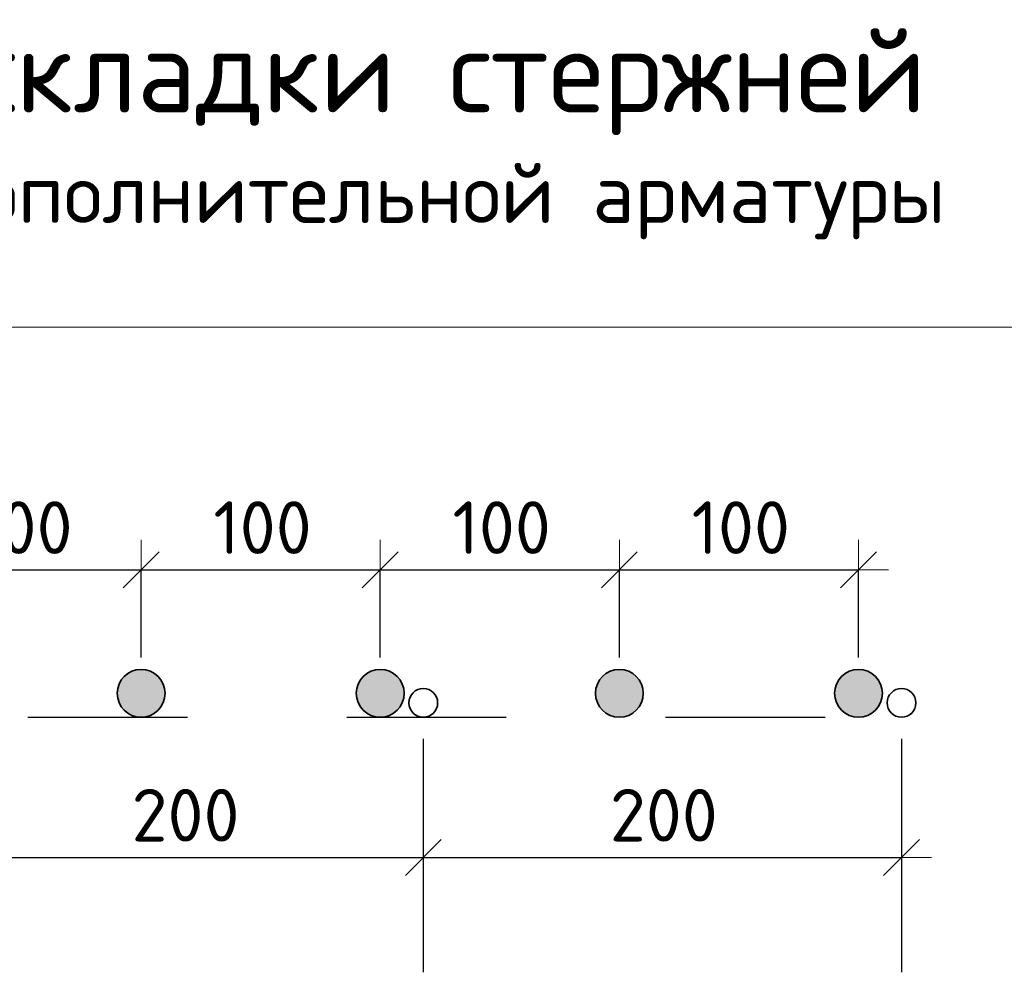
# Model space of a CAD drawing. Header units: metres. Extents: x -38 to 97, y -15 to 21.
# Tile 79 of 87: x 76.516 to 77.133, y 8.067 to 8.665. Entities that reach past the tile are written whole.
import ezdxf

# ---------------------------------------------------------------- set-up
doc = ezdxf.new("R2010")
doc.units = ezdxf.units.M
doc.header["$PDMODE"] = 65
doc.linetypes.add('______2', pattern=[0.0405, 0.03, -0.0105])
doc.layers.add('XR$3$_3898', color=7, linetype='Continuous')
doc.layers.add('XR$5$_3898', color=7, linetype='Continuous')
doc.layers.add('XR$3$Размерная линия_ общее', color=7, linetype='Continuous', lineweight=13)
doc.layers.add('XR$5$Размерная линия_ общее', color=7, linetype='Continuous', lineweight=13)
doc.styles.add('ISOCPEUR', font='txt')
doc.dimstyles.new('DIMSTYLE_8', dxfattribs={"dimtxt": 0.033, "dimasz": 0.0375, "dimexe": 0, "dimexo": 0, "dimgap": 0.0165, "dimtad": 2, "dimdec": 0, "dimlfac": 1000, "dimrnd": 1, "dimzin": 12, "dimdsep": 46, "dimtxsty": 'ISOCPEUR', "dimblk1": 'ALL_ML_STRICH', "dimblk2": 'ALL_ML_STRICH', "dimsah": 1, "dimcen": 0, "dimclrd": 7, "dimclre": 256, "dimclrt": 7, "dimadec": 0, "dimazin": 0, "dimtfac": 1, "dimtdec": 0, "dimtix": 1, "dimtmove": 2, "dimatfit": 3, "dimfxl": 0, "dimtzin": 0, "dimlwd": 0, "dimlwe": -3, "dimarcsym": 0})

# ---------------------------------------------------------------- blocks, each defined once
blk = doc.blocks.new('ALL_ML_STRICH')
at = {"color": 0, "linetype": 'ByBlock', "lineweight": -2}
for p, q in [((0, -0.5), (0, 0.5)), ((-0.3, -0.3), (0.3, 0.3)), ((-1, 0), (0.5, 0))]:
    blk.add_line(p, q, dxfattribs=at)
blk = doc.blocks.new('*D58')
at = {"layer": 'DEFPOINTS', "color": 7, "linetype": 'Continuous', "lineweight": 13, "transparency": 33554687}
for p in [(76.44196, 8.31961), (76.44196, 8.24218), (76.59196, 8.24218)]:
    blk.add_point(p, dxfattribs=at)
at = {"layer": 'XR$3$Размерная линия_ общее', "color": 253, "linetype": 'Continuous', "lineweight": -2, "true_color": 0xa0a0a0, "transparency": 33554687}
for p, q in [((76.44196, 8.26468), (76.44196, 8.31961)), ((76.59196, 8.26468), (76.59196, 8.31961))]:
    blk.add_line(p, q, dxfattribs=at)
at = {"layer": 'XR$3$Размерная линия_ общее', "color": 7, "linetype": 'Continuous', "lineweight": -2, "transparency": 33554687}
blk.add_line((76.44196, 8.31961), (76.59196, 8.31961), dxfattribs=at)
at = {"layer": 'XR$3$Размерная линия_ общее', "color": 7, "linetype": 'Continuous', "lineweight": 13, "transparency": 33554687, "xscale": 0.0375, "yscale": 0.0375, "zscale": 0.0375, "rotation": 180}
blk.add_blockref('ALL_ML_STRICH', (76.44196, 8.31961), dxfattribs=at)
at = {"layer": 'XR$3$Размерная линия_ общее', "color": 7, "linetype": 'Continuous', "lineweight": 13, "transparency": 33554687, "xscale": 0.0375, "yscale": 0.0375, "zscale": 0.0375}
blk.add_blockref('ALL_ML_STRICH', (76.59196, 8.31961), dxfattribs=at)
at = {"layer": 'XR$3$Размерная линия_ общее', "color": 7, "linetype": 'Continuous', "lineweight": 13, "transparency": 33554687, "insert": (76.48726, 8.36261), "char_height": 0.033, "width": 0.00165, "attachment_point": 1, "line_spacing_factor": 0.60241, "style": 'ISOCPEUR'}
blk.add_mtext('100', dxfattribs=at)
blk = doc.blocks.new('*D59')
at = {"layer": 'DEFPOINTS', "color": 7, "linetype": 'Continuous', "lineweight": 13, "transparency": 33554687}
for p in [(76.59196, 8.31961), (76.59196, 8.24218), (76.74196, 8.24218)]:
    blk.add_point(p, dxfattribs=at)
at = {"layer": 'XR$3$Размерная линия_ общее', "color": 253, "linetype": 'Continuous', "lineweight": -2, "true_color": 0xa0a0a0, "transparency": 33554687}
for p, q in [((76.59196, 8.26468), (76.59196, 8.31961)), ((76.74196, 8.26468), (76.74196, 8.31961))]:
    blk.add_line(p, q, dxfattribs=at)
at = {"layer": 'XR$3$Размерная линия_ общее', "color": 7, "linetype": 'Continuous', "lineweight": -2, "transparency": 33554687}
blk.add_line((76.59196, 8.31961), (76.74196, 8.31961), dxfattribs=at)
at = {"layer": 'XR$3$Размерная линия_ общее', "color": 7, "linetype": 'Continuous', "lineweight": 13, "transparency": 33554687, "xscale": 0.0375, "yscale": 0.0375, "zscale": 0.0375, "rotation": 180}
blk.add_blockref('ALL_ML_STRICH', (76.59196, 8.31961), dxfattribs=at)
at = {"layer": 'XR$3$Размерная линия_ общее', "color": 7, "linetype": 'Continuous', "lineweight": 13, "transparency": 33554687, "xscale": 0.0375, "yscale": 0.0375, "zscale": 0.0375}
blk.add_blockref('ALL_ML_STRICH', (76.74196, 8.31961), dxfattribs=at)
at = {"layer": 'XR$3$Размерная линия_ общее', "color": 7, "linetype": 'Continuous', "lineweight": 13, "transparency": 33554687, "insert": (76.63726, 8.36261), "char_height": 0.033, "width": 0.00165, "attachment_point": 1, "line_spacing_factor": 0.60241, "style": 'ISOCPEUR'}
blk.add_mtext('100', dxfattribs=at)
blk = doc.blocks.new('*D60')
at = {"layer": 'DEFPOINTS', "color": 7, "linetype": 'Continuous', "lineweight": 13, "transparency": 33554687}
for p in [(76.74196, 8.31961), (76.74196, 8.24218), (76.89196, 8.24218)]:
    blk.add_point(p, dxfattribs=at)
at = {"layer": 'XR$3$Размерная линия_ общее', "color": 253, "linetype": 'Continuous', "lineweight": -2, "true_color": 0xa0a0a0, "transparency": 33554687}
for p, q in [((76.74196, 8.26468), (76.74196, 8.31961)), ((76.89196, 8.26468), (76.89196, 8.31961))]:
    blk.add_line(p, q, dxfattribs=at)
at = {"layer": 'XR$3$Размерная линия_ общее', "color": 7, "linetype": 'Continuous', "lineweight": -2, "transparency": 33554687}
blk.add_line((76.74196, 8.31961), (76.89196, 8.31961), dxfattribs=at)
at = {"layer": 'XR$3$Размерная линия_ общее', "color": 7, "linetype": 'Continuous', "lineweight": 13, "transparency": 33554687, "xscale": 0.0375, "yscale": 0.0375, "zscale": 0.0375, "rotation": 180}
blk.add_blockref('ALL_ML_STRICH', (76.74196, 8.31961), dxfattribs=at)
at = {"layer": 'XR$3$Размерная линия_ общее', "color": 7, "linetype": 'Continuous', "lineweight": 13, "transparency": 33554687, "xscale": 0.0375, "yscale": 0.0375, "zscale": 0.0375}
blk.add_blockref('ALL_ML_STRICH', (76.89196, 8.31961), dxfattribs=at)
at = {"layer": 'XR$3$Размерная линия_ общее', "color": 7, "linetype": 'Continuous', "lineweight": 13, "transparency": 33554687, "insert": (76.78726, 8.36261), "char_height": 0.033, "width": 0.00165, "attachment_point": 1, "line_spacing_factor": 0.60241, "style": 'ISOCPEUR'}
blk.add_mtext('100', dxfattribs=at)
blk = doc.blocks.new('*D61')
at = {"layer": 'DEFPOINTS', "color": 7, "linetype": 'Continuous', "lineweight": 13, "transparency": 33554687}
for p in [(76.89196, 8.31961), (76.89196, 8.24218), (77.04196, 8.24218)]:
    blk.add_point(p, dxfattribs=at)
at = {"layer": 'XR$3$Размерная линия_ общее', "color": 253, "linetype": 'Continuous', "lineweight": -2, "true_color": 0xa0a0a0, "transparency": 33554687}
for p, q in [((76.89196, 8.26468), (76.89196, 8.31961)), ((77.04196, 8.26468), (77.04196, 8.31961))]:
    blk.add_line(p, q, dxfattribs=at)
at = {"layer": 'XR$3$Размерная линия_ общее', "color": 7, "linetype": 'Continuous', "lineweight": -2, "transparency": 33554687}
blk.add_line((76.89196, 8.31961), (77.04196, 8.31961), dxfattribs=at)
at = {"layer": 'XR$3$Размерная линия_ общее', "color": 7, "linetype": 'Continuous', "lineweight": 13, "transparency": 33554687, "xscale": 0.0375, "yscale": 0.0375, "zscale": 0.0375, "rotation": 180}
blk.add_blockref('ALL_ML_STRICH', (76.89196, 8.31961), dxfattribs=at)
at = {"layer": 'XR$3$Размерная линия_ общее', "color": 7, "linetype": 'Continuous', "lineweight": 13, "transparency": 33554687, "xscale": 0.0375, "yscale": 0.0375, "zscale": 0.0375}
blk.add_blockref('ALL_ML_STRICH', (77.04196, 8.31961), dxfattribs=at)
at = {"layer": 'XR$3$Размерная линия_ общее', "color": 7, "linetype": 'Continuous', "lineweight": 13, "transparency": 33554687, "insert": (76.93726, 8.36261), "char_height": 0.033, "width": 0.00165, "attachment_point": 1, "line_spacing_factor": 0.60241, "style": 'ISOCPEUR'}
blk.add_mtext('100', dxfattribs=at)
blk = doc.blocks.new('*D63')
at = {"layer": 'DEFPOINTS', "color": 7, "linetype": 'Continuous', "lineweight": 13, "transparency": 33554687}
for p in [(76.46896, 8.23618), (76.76896, 8.23618), (76.46896, 8.13924)]:
    blk.add_point(p, dxfattribs=at)
at = {"layer": 'XR$3$Размерная линия_ общее', "color": 253, "linetype": 'Continuous', "lineweight": -2, "true_color": 0xa0a0a0, "transparency": 33554687}
for p, q in [((76.46896, 8.21368), (76.46896, 8.13924)), ((76.76896, 8.21368), (76.76896, 8.13924))]:
    blk.add_line(p, q, dxfattribs=at)
at = {"layer": 'XR$3$Размерная линия_ общее', "color": 7, "linetype": 'Continuous', "lineweight": -2, "transparency": 33554687}
blk.add_line((76.46896, 8.13924), (76.76896, 8.13924), dxfattribs=at)
at = {"layer": 'XR$3$Размерная линия_ общее', "color": 7, "linetype": 'Continuous', "lineweight": 13, "transparency": 33554687, "xscale": 0.0375, "yscale": 0.0375, "zscale": 0.0375, "rotation": 180}
blk.add_blockref('ALL_ML_STRICH', (76.46896, 8.13924), dxfattribs=at)
at = {"layer": 'XR$3$Размерная линия_ общее', "color": 7, "linetype": 'Continuous', "lineweight": 13, "transparency": 33554687, "xscale": 0.0375, "yscale": 0.0375, "zscale": 0.0375}
blk.add_blockref('ALL_ML_STRICH', (76.76896, 8.13924), dxfattribs=at)
at = {"layer": 'XR$3$Размерная линия_ общее', "color": 7, "linetype": 'Continuous', "lineweight": 13, "transparency": 33554687, "insert": (76.58596, 8.18224), "char_height": 0.033, "width": 0.00165, "attachment_point": 1, "line_spacing_factor": 0.60241, "style": 'ISOCPEUR'}
blk.add_mtext('200', dxfattribs=at)
blk = doc.blocks.new('*D64')
at = {"layer": 'DEFPOINTS', "color": 7, "linetype": 'Continuous', "lineweight": 13, "transparency": 33554687}
for p in [(76.76896, 8.23618), (77.06896, 8.23618), (76.76896, 8.13924)]:
    blk.add_point(p, dxfattribs=at)
at = {"layer": 'XR$3$Размерная линия_ общее', "color": 253, "linetype": 'Continuous', "lineweight": -2, "true_color": 0xa0a0a0, "transparency": 33554687}
for p, q in [((76.76896, 8.21368), (76.76896, 8.13924)), ((77.06896, 8.21368), (77.06896, 8.13924))]:
    blk.add_line(p, q, dxfattribs=at)
at = {"layer": 'XR$3$Размерная линия_ общее', "color": 7, "linetype": 'Continuous', "lineweight": -2, "transparency": 33554687}
blk.add_line((76.76896, 8.13924), (77.06896, 8.13924), dxfattribs=at)
at = {"layer": 'XR$3$Размерная линия_ общее', "color": 7, "linetype": 'Continuous', "lineweight": 13, "transparency": 33554687, "xscale": 0.0375, "yscale": 0.0375, "zscale": 0.0375, "rotation": 180}
blk.add_blockref('ALL_ML_STRICH', (76.76896, 8.13924), dxfattribs=at)
at = {"layer": 'XR$3$Размерная линия_ общее', "color": 7, "linetype": 'Continuous', "lineweight": 13, "transparency": 33554687, "xscale": 0.0375, "yscale": 0.0375, "zscale": 0.0375}
blk.add_blockref('ALL_ML_STRICH', (77.06896, 8.13924), dxfattribs=at)
at = {"layer": 'XR$3$Размерная линия_ общее', "color": 7, "linetype": 'Continuous', "lineweight": 13, "transparency": 33554687, "insert": (76.88596, 8.18224), "char_height": 0.033, "width": 0.00165, "attachment_point": 1, "line_spacing_factor": 0.60241, "style": 'ISOCPEUR'}
blk.add_mtext('200', dxfattribs=at)
blk = doc.blocks.new('*D349')
at = {"layer": 'DEFPOINTS', "color": 7, "linetype": 'Continuous', "lineweight": 13, "transparency": 33554687}
for p in [(76.44196, 8.31961), (76.44196, 8.24218), (76.59196, 8.24218)]:
    blk.add_point(p, dxfattribs=at)
at = {"layer": 'XR$5$Размерная линия_ общее', "color": 253, "linetype": 'Continuous', "lineweight": -2, "true_color": 0xa0a0a0, "transparency": 33554687}
for p, q in [((76.44196, 8.26468), (76.44196, 8.31961)), ((76.59196, 8.26468), (76.59196, 8.31961))]:
    blk.add_line(p, q, dxfattribs=at)
at = {"layer": 'XR$5$Размерная линия_ общее', "color": 7, "linetype": 'Continuous', "lineweight": -2, "transparency": 33554687}
blk.add_line((76.44196, 8.31961), (76.59196, 8.31961), dxfattribs=at)
at = {"layer": 'XR$5$Размерная линия_ общее', "color": 7, "linetype": 'Continuous', "lineweight": 13, "transparency": 33554687, "xscale": 0.0375, "yscale": 0.0375, "zscale": 0.0375, "rotation": 180}
blk.add_blockref('ALL_ML_STRICH', (76.44196, 8.31961), dxfattribs=at)
at = {"layer": 'XR$5$Размерная линия_ общее', "color": 7, "linetype": 'Continuous', "lineweight": 13, "transparency": 33554687, "xscale": 0.0375, "yscale": 0.0375, "zscale": 0.0375}
blk.add_blockref('ALL_ML_STRICH', (76.59196, 8.31961), dxfattribs=at)
at = {"layer": 'XR$5$Размерная линия_ общее', "color": 7, "linetype": 'Continuous', "lineweight": 13, "transparency": 33554687, "insert": (76.48726, 8.36261), "char_height": 0.033, "width": 0.00165, "attachment_point": 1, "line_spacing_factor": 0.60241, "style": 'ISOCPEUR'}
blk.add_mtext('100', dxfattribs=at)
blk = doc.blocks.new('*D350')
at = {"layer": 'DEFPOINTS', "color": 7, "linetype": 'Continuous', "lineweight": 13, "transparency": 33554687}
for p in [(76.59196, 8.31961), (76.59196, 8.24218), (76.74196, 8.24218)]:
    blk.add_point(p, dxfattribs=at)
at = {"layer": 'XR$5$Размерная линия_ общее', "color": 253, "linetype": 'Continuous', "lineweight": -2, "true_color": 0xa0a0a0, "transparency": 33554687}
for p, q in [((76.59196, 8.26468), (76.59196, 8.31961)), ((76.74196, 8.26468), (76.74196, 8.31961))]:
    blk.add_line(p, q, dxfattribs=at)
at = {"layer": 'XR$5$Размерная линия_ общее', "color": 7, "linetype": 'Continuous', "lineweight": -2, "transparency": 33554687}
blk.add_line((76.59196, 8.31961), (76.74196, 8.31961), dxfattribs=at)
at = {"layer": 'XR$5$Размерная линия_ общее', "color": 7, "linetype": 'Continuous', "lineweight": 13, "transparency": 33554687, "xscale": 0.0375, "yscale": 0.0375, "zscale": 0.0375, "rotation": 180}
blk.add_blockref('ALL_ML_STRICH', (76.59196, 8.31961), dxfattribs=at)
at = {"layer": 'XR$5$Размерная линия_ общее', "color": 7, "linetype": 'Continuous', "lineweight": 13, "transparency": 33554687, "xscale": 0.0375, "yscale": 0.0375, "zscale": 0.0375}
blk.add_blockref('ALL_ML_STRICH', (76.74196, 8.31961), dxfattribs=at)
at = {"layer": 'XR$5$Размерная линия_ общее', "color": 7, "linetype": 'Continuous', "lineweight": 13, "transparency": 33554687, "insert": (76.63726, 8.36261), "char_height": 0.033, "width": 0.00165, "attachment_point": 1, "line_spacing_factor": 0.60241, "style": 'ISOCPEUR'}
blk.add_mtext('100', dxfattribs=at)
blk = doc.blocks.new('*D351')
at = {"layer": 'DEFPOINTS', "color": 7, "linetype": 'Continuous', "lineweight": 13, "transparency": 33554687}
for p in [(76.74196, 8.31961), (76.74196, 8.24218), (76.89196, 8.24218)]:
    blk.add_point(p, dxfattribs=at)
at = {"layer": 'XR$5$Размерная линия_ общее', "color": 253, "linetype": 'Continuous', "lineweight": -2, "true_color": 0xa0a0a0, "transparency": 33554687}
for p, q in [((76.74196, 8.26468), (76.74196, 8.31961)), ((76.89196, 8.26468), (76.89196, 8.31961))]:
    blk.add_line(p, q, dxfattribs=at)
at = {"layer": 'XR$5$Размерная линия_ общее', "color": 7, "linetype": 'Continuous', "lineweight": -2, "transparency": 33554687}
blk.add_line((76.74196, 8.31961), (76.89196, 8.31961), dxfattribs=at)
at = {"layer": 'XR$5$Размерная линия_ общее', "color": 7, "linetype": 'Continuous', "lineweight": 13, "transparency": 33554687, "xscale": 0.0375, "yscale": 0.0375, "zscale": 0.0375, "rotation": 180}
blk.add_blockref('ALL_ML_STRICH', (76.74196, 8.31961), dxfattribs=at)
at = {"layer": 'XR$5$Размерная линия_ общее', "color": 7, "linetype": 'Continuous', "lineweight": 13, "transparency": 33554687, "xscale": 0.0375, "yscale": 0.0375, "zscale": 0.0375}
blk.add_blockref('ALL_ML_STRICH', (76.89196, 8.31961), dxfattribs=at)
at = {"layer": 'XR$5$Размерная линия_ общее', "color": 7, "linetype": 'Continuous', "lineweight": 13, "transparency": 33554687, "insert": (76.78726, 8.36261), "char_height": 0.033, "width": 0.00165, "attachment_point": 1, "line_spacing_factor": 0.60241, "style": 'ISOCPEUR'}
blk.add_mtext('100', dxfattribs=at)
blk = doc.blocks.new('*D352')
at = {"layer": 'DEFPOINTS', "color": 7, "linetype": 'Continuous', "lineweight": 13, "transparency": 33554687}
for p in [(76.89196, 8.31961), (76.89196, 8.24218), (77.04196, 8.24218)]:
    blk.add_point(p, dxfattribs=at)
at = {"layer": 'XR$5$Размерная линия_ общее', "color": 253, "linetype": 'Continuous', "lineweight": -2, "true_color": 0xa0a0a0, "transparency": 33554687}
for p, q in [((76.89196, 8.26468), (76.89196, 8.31961)), ((77.04196, 8.26468), (77.04196, 8.31961))]:
    blk.add_line(p, q, dxfattribs=at)
at = {"layer": 'XR$5$Размерная линия_ общее', "color": 7, "linetype": 'Continuous', "lineweight": -2, "transparency": 33554687}
blk.add_line((76.89196, 8.31961), (77.04196, 8.31961), dxfattribs=at)
at = {"layer": 'XR$5$Размерная линия_ общее', "color": 7, "linetype": 'Continuous', "lineweight": 13, "transparency": 33554687, "xscale": 0.0375, "yscale": 0.0375, "zscale": 0.0375, "rotation": 180}
blk.add_blockref('ALL_ML_STRICH', (76.89196, 8.31961), dxfattribs=at)
at = {"layer": 'XR$5$Размерная линия_ общее', "color": 7, "linetype": 'Continuous', "lineweight": 13, "transparency": 33554687, "xscale": 0.0375, "yscale": 0.0375, "zscale": 0.0375}
blk.add_blockref('ALL_ML_STRICH', (77.04196, 8.31961), dxfattribs=at)
at = {"layer": 'XR$5$Размерная линия_ общее', "color": 7, "linetype": 'Continuous', "lineweight": 13, "transparency": 33554687, "insert": (76.93726, 8.36261), "char_height": 0.033, "width": 0.00165, "attachment_point": 1, "line_spacing_factor": 0.60241, "style": 'ISOCPEUR'}
blk.add_mtext('100', dxfattribs=at)
blk = doc.blocks.new('*D354')
at = {"layer": 'DEFPOINTS', "color": 7, "linetype": 'Continuous', "lineweight": 13, "transparency": 33554687}
for p in [(76.46896, 8.23618), (76.76896, 8.23618), (76.46896, 8.13924)]:
    blk.add_point(p, dxfattribs=at)
at = {"layer": 'XR$5$Размерная линия_ общее', "color": 253, "linetype": 'Continuous', "lineweight": -2, "true_color": 0xa0a0a0, "transparency": 33554687}
for p, q in [((76.46896, 8.21368), (76.46896, 8.13924)), ((76.76896, 8.21368), (76.76896, 8.13924))]:
    blk.add_line(p, q, dxfattribs=at)
at = {"layer": 'XR$5$Размерная линия_ общее', "color": 7, "linetype": 'Continuous', "lineweight": -2, "transparency": 33554687}
blk.add_line((76.46896, 8.13924), (76.76896, 8.13924), dxfattribs=at)
at = {"layer": 'XR$5$Размерная линия_ общее', "color": 7, "linetype": 'Continuous', "lineweight": 13, "transparency": 33554687, "xscale": 0.0375, "yscale": 0.0375, "zscale": 0.0375, "rotation": 180}
blk.add_blockref('ALL_ML_STRICH', (76.46896, 8.13924), dxfattribs=at)
at = {"layer": 'XR$5$Размерная линия_ общее', "color": 7, "linetype": 'Continuous', "lineweight": 13, "transparency": 33554687, "xscale": 0.0375, "yscale": 0.0375, "zscale": 0.0375}
blk.add_blockref('ALL_ML_STRICH', (76.76896, 8.13924), dxfattribs=at)
at = {"layer": 'XR$5$Размерная линия_ общее', "color": 7, "linetype": 'Continuous', "lineweight": 13, "transparency": 33554687, "insert": (76.58596, 8.18224), "char_height": 0.033, "width": 0.00165, "attachment_point": 1, "line_spacing_factor": 0.60241, "style": 'ISOCPEUR'}
blk.add_mtext('200', dxfattribs=at)
blk = doc.blocks.new('*D355')
at = {"layer": 'DEFPOINTS', "color": 7, "linetype": 'Continuous', "lineweight": 13, "transparency": 33554687}
for p in [(76.76896, 8.23618), (77.06896, 8.23618), (76.76896, 8.13924)]:
    blk.add_point(p, dxfattribs=at)
at = {"layer": 'XR$5$Размерная линия_ общее', "color": 253, "linetype": 'Continuous', "lineweight": -2, "true_color": 0xa0a0a0, "transparency": 33554687}
for p, q in [((76.76896, 8.21368), (76.76896, 8.13924)), ((77.06896, 8.21368), (77.06896, 8.13924))]:
    blk.add_line(p, q, dxfattribs=at)
at = {"layer": 'XR$5$Размерная линия_ общее', "color": 7, "linetype": 'Continuous', "lineweight": -2, "transparency": 33554687}
blk.add_line((76.76896, 8.13924), (77.06896, 8.13924), dxfattribs=at)
at = {"layer": 'XR$5$Размерная линия_ общее', "color": 7, "linetype": 'Continuous', "lineweight": 13, "transparency": 33554687, "xscale": 0.0375, "yscale": 0.0375, "zscale": 0.0375, "rotation": 180}
blk.add_blockref('ALL_ML_STRICH', (76.76896, 8.13924), dxfattribs=at)
at = {"layer": 'XR$5$Размерная линия_ общее', "color": 7, "linetype": 'Continuous', "lineweight": 13, "transparency": 33554687, "xscale": 0.0375, "yscale": 0.0375, "zscale": 0.0375}
blk.add_blockref('ALL_ML_STRICH', (77.06896, 8.13924), dxfattribs=at)
at = {"layer": 'XR$5$Размерная линия_ общее', "color": 7, "linetype": 'Continuous', "lineweight": 13, "transparency": 33554687, "insert": (76.88596, 8.18224), "char_height": 0.033, "width": 0.00165, "attachment_point": 1, "line_spacing_factor": 0.60241, "style": 'ISOCPEUR'}
blk.add_mtext('200', dxfattribs=at)

msp = doc.modelspace()

# ---------------------------------------------------------------- hatches: boundary and pattern name
at = {"linetype": 'Continuous', "lineweight": 25, "true_color": 0xa2a2a2, "transparency": 33554687}
for points in [[(76.60386, 8.25131), (76.60257, 8.25278), (76.6011, 8.25408), (76.59946, 8.25517), (76.5977, 8.25603), (76.59585, 8.25667), (76.59392, 8.25705), (76.59196, 8.25718), (76.59001, 8.25705), (76.58808, 8.25667), (76.58622, 8.25603), (76.58446, 8.25517), (76.58283, 8.25408), (76.58136, 8.25278), (76.58006, 8.25131), (76.57897, 8.24968), (76.57811, 8.24792), (76.57748, 8.24606), (76.57709, 8.24413), (76.57696, 8.24218), (76.57709, 8.24022), (76.57748, 8.23829), (76.57811, 8.23644), (76.57897, 8.23468), (76.58006, 8.23305), (76.58136, 8.23157), (76.58283, 8.23028), (76.58446, 8.22919), (76.58622, 8.22832), (76.58808, 8.22769), (76.59001, 8.2273), (76.59196, 8.22718), (76.59392, 8.2273), (76.59585, 8.22769), (76.5977, 8.22832), (76.59946, 8.22919), (76.6011, 8.23028), (76.60257, 8.23157), (76.60386, 8.23305), (76.60495, 8.23468), (76.60582, 8.23644), (76.60645, 8.23829), (76.60684, 8.24022), (76.60696, 8.24218), (76.60684, 8.24413), (76.60645, 8.24606), (76.60582, 8.24792), (76.60495, 8.24968)], [(76.60386, 8.25131), (76.60257, 8.25278), (76.6011, 8.25408), (76.59946, 8.25517), (76.5977, 8.25603), (76.59585, 8.25667), (76.59392, 8.25705), (76.59196, 8.25718), (76.59001, 8.25705), (76.58808, 8.25667), (76.58622, 8.25603), (76.58446, 8.25517), (76.58283, 8.25408), (76.58136, 8.25278), (76.58006, 8.25131), (76.57897, 8.24968), (76.57811, 8.24792), (76.57748, 8.24606), (76.57709, 8.24413), (76.57696, 8.24218), (76.57709, 8.24022), (76.57748, 8.23829), (76.57811, 8.23644), (76.57897, 8.23468), (76.58006, 8.23305), (76.58136, 8.23157), (76.58283, 8.23028), (76.58446, 8.22919), (76.58622, 8.22832), (76.58808, 8.22769), (76.59001, 8.2273), (76.59196, 8.22718), (76.59392, 8.2273), (76.59585, 8.22769), (76.5977, 8.22832), (76.59946, 8.22919), (76.6011, 8.23028), (76.60257, 8.23157), (76.60386, 8.23305), (76.60495, 8.23468), (76.60582, 8.23644), (76.60645, 8.23829), (76.60684, 8.24022), (76.60696, 8.24218), (76.60684, 8.24413), (76.60645, 8.24606), (76.60582, 8.24792), (76.60495, 8.24968)], [(76.75386, 8.25131), (76.75257, 8.25278), (76.7511, 8.25408), (76.74946, 8.25517), (76.7477, 8.25603), (76.74585, 8.25667), (76.74392, 8.25705), (76.74196, 8.25718), (76.74001, 8.25705), (76.73808, 8.25667), (76.73622, 8.25603), (76.73446, 8.25517), (76.73283, 8.25408), (76.73136, 8.25278), (76.73006, 8.25131), (76.72897, 8.24968), (76.72811, 8.24792), (76.72748, 8.24606), (76.72709, 8.24413), (76.72696, 8.24218), (76.72709, 8.24022), (76.72748, 8.23829), (76.72811, 8.23644), (76.72897, 8.23468), (76.73006, 8.23305), (76.73136, 8.23157), (76.73283, 8.23028), (76.73446, 8.22919), (76.73622, 8.22832), (76.73808, 8.22769), (76.74001, 8.2273), (76.74196, 8.22718), (76.74392, 8.2273), (76.74585, 8.22769), (76.7477, 8.22832), (76.74946, 8.22919), (76.7511, 8.23028), (76.75257, 8.23157), (76.75386, 8.23305), (76.75495, 8.23468), (76.75582, 8.23644), (76.75645, 8.23829), (76.75684, 8.24022), (76.75696, 8.24218), (76.75684, 8.24413), (76.75645, 8.24606), (76.75582, 8.24792), (76.75495, 8.24968)], [(76.75386, 8.25131), (76.75257, 8.25278), (76.7511, 8.25408), (76.74946, 8.25517), (76.7477, 8.25603), (76.74585, 8.25667), (76.74392, 8.25705), (76.74196, 8.25718), (76.74001, 8.25705), (76.73808, 8.25667), (76.73622, 8.25603), (76.73446, 8.25517), (76.73283, 8.25408), (76.73136, 8.25278), (76.73006, 8.25131), (76.72897, 8.24968), (76.72811, 8.24792), (76.72748, 8.24606), (76.72709, 8.24413), (76.72696, 8.24218), (76.72709, 8.24022), (76.72748, 8.23829), (76.72811, 8.23644), (76.72897, 8.23468), (76.73006, 8.23305), (76.73136, 8.23157), (76.73283, 8.23028), (76.73446, 8.22919), (76.73622, 8.22832), (76.73808, 8.22769), (76.74001, 8.2273), (76.74196, 8.22718), (76.74392, 8.2273), (76.74585, 8.22769), (76.7477, 8.22832), (76.74946, 8.22919), (76.7511, 8.23028), (76.75257, 8.23157), (76.75386, 8.23305), (76.75495, 8.23468), (76.75582, 8.23644), (76.75645, 8.23829), (76.75684, 8.24022), (76.75696, 8.24218), (76.75684, 8.24413), (76.75645, 8.24606), (76.75582, 8.24792), (76.75495, 8.24968)], [(76.90386, 8.25131), (76.90257, 8.25278), (76.9011, 8.25408), (76.89946, 8.25517), (76.8977, 8.25603), (76.89585, 8.25667), (76.89392, 8.25705), (76.89196, 8.25718), (76.89001, 8.25705), (76.88808, 8.25667), (76.88622, 8.25603), (76.88446, 8.25517), (76.88283, 8.25408), (76.88136, 8.25278), (76.88006, 8.25131), (76.87897, 8.24968), (76.87811, 8.24792), (76.87748, 8.24606), (76.87709, 8.24413), (76.87696, 8.24218), (76.87709, 8.24022), (76.87748, 8.23829), (76.87811, 8.23644), (76.87897, 8.23468), (76.88006, 8.23305), (76.88136, 8.23157), (76.88283, 8.23028), (76.88446, 8.22919), (76.88622, 8.22832), (76.88808, 8.22769), (76.89001, 8.2273), (76.89196, 8.22718), (76.89392, 8.2273), (76.89585, 8.22769), (76.8977, 8.22832), (76.89946, 8.22919), (76.9011, 8.23028), (76.90257, 8.23157), (76.90386, 8.23305), (76.90495, 8.23468), (76.90582, 8.23644), (76.90645, 8.23829), (76.90684, 8.24022), (76.90696, 8.24218), (76.90684, 8.24413), (76.90645, 8.24606), (76.90582, 8.24792), (76.90495, 8.24968)], [(76.90386, 8.25131), (76.90257, 8.25278), (76.9011, 8.25408), (76.89946, 8.25517), (76.8977, 8.25603), (76.89585, 8.25667), (76.89392, 8.25705), (76.89196, 8.25718), (76.89001, 8.25705), (76.88808, 8.25667), (76.88622, 8.25603), (76.88446, 8.25517), (76.88283, 8.25408), (76.88136, 8.25278), (76.88006, 8.25131), (76.87897, 8.24968), (76.87811, 8.24792), (76.87748, 8.24606), (76.87709, 8.24413), (76.87696, 8.24218), (76.87709, 8.24022), (76.87748, 8.23829), (76.87811, 8.23644), (76.87897, 8.23468), (76.88006, 8.23305), (76.88136, 8.23157), (76.88283, 8.23028), (76.88446, 8.22919), (76.88622, 8.22832), (76.88808, 8.22769), (76.89001, 8.2273), (76.89196, 8.22718), (76.89392, 8.2273), (76.89585, 8.22769), (76.8977, 8.22832), (76.89946, 8.22919), (76.9011, 8.23028), (76.90257, 8.23157), (76.90386, 8.23305), (76.90495, 8.23468), (76.90582, 8.23644), (76.90645, 8.23829), (76.90684, 8.24022), (76.90696, 8.24218), (76.90684, 8.24413), (76.90645, 8.24606), (76.90582, 8.24792), (76.90495, 8.24968)], [(77.05386, 8.25131), (77.05257, 8.25278), (77.0511, 8.25408), (77.04946, 8.25517), (77.0477, 8.25603), (77.04585, 8.25667), (77.04392, 8.25705), (77.04196, 8.25718), (77.04001, 8.25705), (77.03808, 8.25667), (77.03622, 8.25603), (77.03446, 8.25517), (77.03283, 8.25408), (77.03136, 8.25278), (77.03006, 8.25131), (77.02897, 8.24968), (77.02811, 8.24792), (77.02748, 8.24606), (77.02709, 8.24413), (77.02696, 8.24218), (77.02709, 8.24022), (77.02748, 8.23829), (77.02811, 8.23644), (77.02897, 8.23468), (77.03006, 8.23305), (77.03136, 8.23157), (77.03283, 8.23028), (77.03446, 8.22919), (77.03622, 8.22832), (77.03808, 8.22769), (77.04001, 8.2273), (77.04196, 8.22718), (77.04392, 8.2273), (77.04585, 8.22769), (77.0477, 8.22832), (77.04946, 8.22919), (77.0511, 8.23028), (77.05257, 8.23157), (77.05386, 8.23305), (77.05495, 8.23468), (77.05582, 8.23644), (77.05645, 8.23829), (77.05684, 8.24022), (77.05696, 8.24218), (77.05684, 8.24413), (77.05645, 8.24606), (77.05582, 8.24792), (77.05495, 8.24968)], [(77.05386, 8.25131), (77.05257, 8.25278), (77.0511, 8.25408), (77.04946, 8.25517), (77.0477, 8.25603), (77.04585, 8.25667), (77.04392, 8.25705), (77.04196, 8.25718), (77.04001, 8.25705), (77.03808, 8.25667), (77.03622, 8.25603), (77.03446, 8.25517), (77.03283, 8.25408), (77.03136, 8.25278), (77.03006, 8.25131), (77.02897, 8.24968), (77.02811, 8.24792), (77.02748, 8.24606), (77.02709, 8.24413), (77.02696, 8.24218), (77.02709, 8.24022), (77.02748, 8.23829), (77.02811, 8.23644), (77.02897, 8.23468), (77.03006, 8.23305), (77.03136, 8.23157), (77.03283, 8.23028), (77.03446, 8.22919), (77.03622, 8.22832), (77.03808, 8.22769), (77.04001, 8.2273), (77.04196, 8.22718), (77.04392, 8.2273), (77.04585, 8.22769), (77.0477, 8.22832), (77.04946, 8.22919), (77.0511, 8.23028), (77.05257, 8.23157), (77.05386, 8.23305), (77.05495, 8.23468), (77.05582, 8.23644), (77.05645, 8.23829), (77.05684, 8.24022), (77.05696, 8.24218), (77.05684, 8.24413), (77.05645, 8.24606), (77.05582, 8.24792), (77.05495, 8.24968)]]:
    msp.add_hatch(color=253, dxfattribs=at).paths.add_polyline_path(points)

# ---------------------------------------------------------------- linework, layer by layer
at = {"color": 7, "linetype": 'Continuous', "lineweight": 13, "transparency": 33554687}
msp.add_line((86.41979, 8.47171), (67.91979, 8.47171), dxfattribs=at)
at = {"color": 8, "linetype": '______2', "lineweight": -3, "true_color": 0x737373, "transparency": 33554687}
msp.add_line((76.12096, 8.22718), (77.11696, 8.22718), dxfattribs=at)
msp.add_line((76.12096, 8.22718), (77.11696, 8.22718), dxfattribs=at)
at = {"layer": 'XR$3$_3898', "color": 7, "linetype": 'Continuous', "lineweight": 35, "transparency": 33554687}
for centre, radius in [((76.59196, 8.24218), 0.015), ((76.74196, 8.24218), 0.015), ((76.89196, 8.24218), 0.015), ((77.04196, 8.24218), 0.015), ((76.76896, 8.23618), 0.009), ((77.06896, 8.23618), 0.009)]:
    msp.add_circle(centre, radius, dxfattribs=at)
at = {"layer": 'XR$3$Размерная линия_ общее', "color": 253, "linetype": 'Continuous', "lineweight": -3, "true_color": 0xa0a0a0, "transparency": 33554687}
for p, q in [((76.76896, 8.13924), (76.76896, 8.06724)), ((77.06896, 8.13924), (77.06896, 8.06724))]:
    msp.add_line(p, q, dxfattribs=at)
at = {"layer": 'XR$5$_3898', "color": 7, "linetype": 'Continuous', "lineweight": 35, "transparency": 33554687}
for centre, radius in [((76.59196, 8.24218), 0.015), ((76.74196, 8.24218), 0.015), ((76.89196, 8.24218), 0.015), ((77.04196, 8.24218), 0.015), ((76.76896, 8.23618), 0.009), ((77.06896, 8.23618), 0.009)]:
    msp.add_circle(centre, radius, dxfattribs=at)
at = {"layer": 'XR$5$Размерная линия_ общее', "color": 253, "linetype": 'Continuous', "lineweight": -3, "true_color": 0xa0a0a0, "transparency": 33554687}
for p, q in [((76.76896, 8.13924), (76.76896, 8.06724)), ((77.06896, 8.13924), (77.06896, 8.06724))]:
    msp.add_line(p, q, dxfattribs=at)

# ---------------------------------------------------------------- texts
at = {"color": 7, "linetype": 'Continuous', "lineweight": 13, "transparency": 33554687, "insert": (76.64119, 8.65893), "char_height": 0.0525, "width": 1.2320438, "attachment_point": 2, "line_spacing_factor": 0.963855}
msp.add_mtext('\\A1;{\\fISOCPEUR|i0|b0;\\H0.052500;\\W1.000000;\\C7;Схема раскладки стержней}\\P{\\fISOCPEUR|i0|b0;\\H0.037500;\\W1.000000;\\C7;фоновой и дополнительной арматуры}\\P', dxfattribs=at)
msp.add_mtext('\\A1;{\\fISOCPEUR|i0|b0;\\H0.052500;\\W1.000000;\\C7;Схема раскладки стержней}\\P{\\fISOCPEUR|i0|b0;\\H0.037500;\\W1.000000;\\C7;фоновой и дополнительной арматуры}\\P', dxfattribs=at)

# ---------------------------------------------------------------- dimensions: what is measured, and where the dimension line sits
at = {"layer": 'XR$3$Размерная линия_ общее', "color": 7, "linetype": 'Continuous', "lineweight": 13, "transparency": 33554687}
for base, p1, p2, text, picture, middle in [((76.59196, 8.31961), (76.44196, 8.26468), (76.59196, 8.26468), '100', '*D58', (76.51696, 8.33611)), ((76.74196, 8.31961), (76.59196, 8.26468), (76.74196, 8.26468), '100', '*D59', (76.66696, 8.33611)), ((76.89196, 8.31961), (76.74196, 8.26468), (76.89196, 8.26468), '100', '*D60', (76.81696, 8.33611)), ((77.04196, 8.31961), (76.89196, 8.26468), (77.04196, 8.26468), '100', '*D61', (76.96696, 8.33611)), ((76.76896, 8.13924), (76.46896, 8.21368), (76.76896, 8.21368), '200', '*D63', (76.61896, 8.15574)), ((77.06896, 8.13924), (76.76896, 8.21368), (77.06896, 8.21368), '200', '*D64', (76.91896, 8.15574))]:
    dim = msp.add_linear_dim(base=base, p1=p1, p2=p2, text=text, dimstyle='DIMSTYLE_8', override={"dimpost": '<>', "dimclrd": 7, "dimclre": 253, "dimclrt": 7, "dimlwd": 0, "dimlwe": 65533}, dxfattribs=at)
    dim.commit()
    dim.dimension.update_dxf_attribs({"geometry": picture, "text_midpoint": middle, "dimtype": 160})
at = {"layer": 'XR$5$Размерная линия_ общее', "color": 7, "linetype": 'Continuous', "lineweight": 13, "transparency": 33554687}
for base, p1, p2, text, picture, middle in [((76.59196, 8.31961), (76.44196, 8.26468), (76.59196, 8.26468), '100', '*D349', (76.51696, 8.33611)), ((76.74196, 8.31961), (76.59196, 8.26468), (76.74196, 8.26468), '100', '*D350', (76.66696, 8.33611)), ((76.89196, 8.31961), (76.74196, 8.26468), (76.89196, 8.26468), '100', '*D351', (76.81696, 8.33611)), ((77.04196, 8.31961), (76.89196, 8.26468), (77.04196, 8.26468), '100', '*D352', (76.96696, 8.33611)), ((76.76896, 8.13924), (76.46896, 8.21368), (76.76896, 8.21368), '200', '*D354', (76.61896, 8.15574)), ((77.06896, 8.13924), (76.76896, 8.21368), (77.06896, 8.21368), '200', '*D355', (76.91896, 8.15574))]:
    dim = msp.add_linear_dim(base=base, p1=p1, p2=p2, text=text, dimstyle='DIMSTYLE_8', override={"dimpost": '<>', "dimclrd": 7, "dimclre": 253, "dimclrt": 7, "dimlwd": 0, "dimlwe": 65533}, dxfattribs=at)
    dim.commit()
    dim.dimension.update_dxf_attribs({"geometry": picture, "text_midpoint": middle, "dimtype": 160})

doc.saveas('drawing.dxf')
